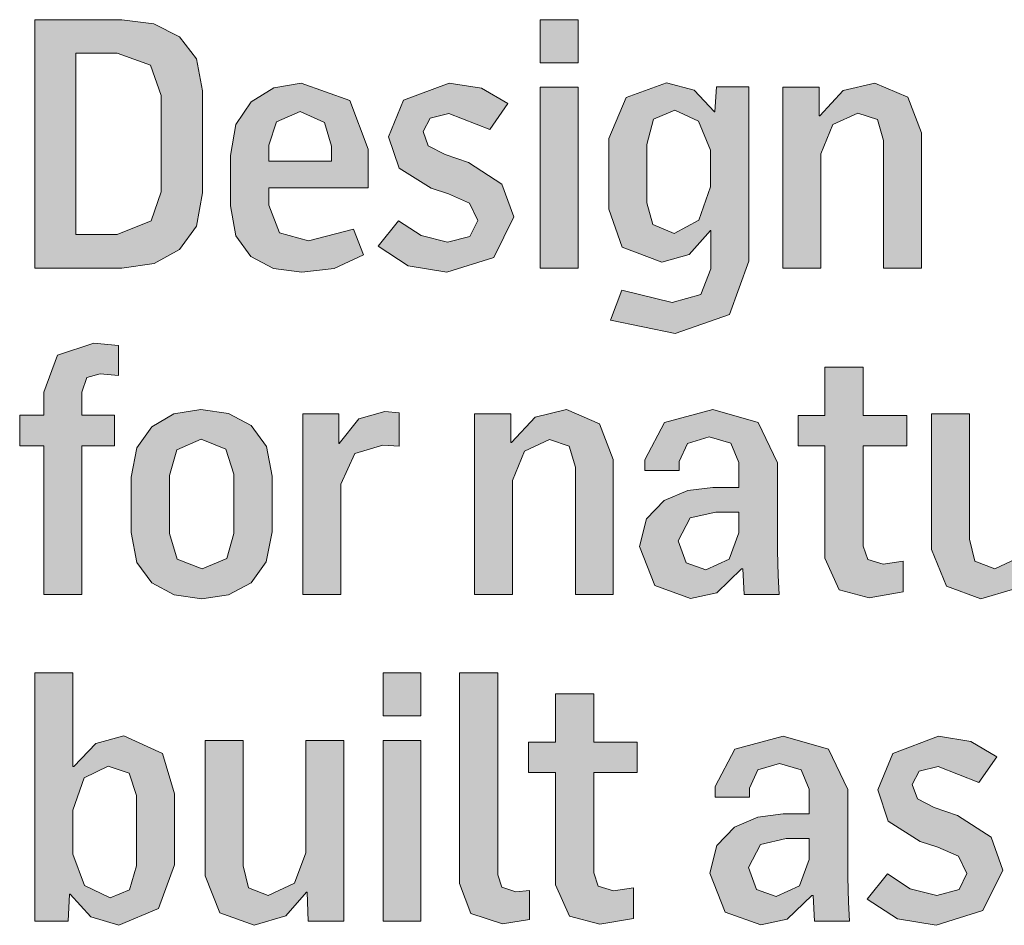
# Model space of a CAD drawing. Extents: x 0 to 1239, y 0 to 840.
# Tile 6 of 24: x 1123.18 to 1127.8, y 215.53 to 219.78. Entities that reach past the tile are written whole.
import ezdxf

# ---------------------------------------------------------------- set-up
doc = ezdxf.new("R2010")
doc.units = 0
doc.header["$LTSCALE"] = 100
doc.layers.add('HCL010__', color=7, linetype='Continuous', lineweight=0)

# ---------------------------------------------------------------- blocks, each defined once
blk = doc.blocks.new('logo_arcadis')
at = {"layer": 'HCL010__', "true_color": 0xe4610f}
h = blk.add_hatch(color=32, dxfattribs=at)
h.paths.add_polyline_path([(5.184299, 0.487255), (5.184299, 0.657335), (5.243929, 0.657335), (5.265789, 0.654455), (5.283359, 0.645565), (5.294969, 0.630425), (5.299209, 0.608665), (5.299209, 0.538795), (5.295029, 0.516055), (5.283419, 0.500005), (5.265959, 0.490455), (5.243929, 0.487255)])
h.paths.add_polyline_path([(5.212399, 0.510145), (5.212399, 0.634445), (5.240829, 0.634445), (5.263509, 0.626085), (5.270889, 0.605355), (5.270889, 0.539495), (5.263889, 0.519635), (5.240829, 0.510145)], flags=16)
h = blk.add_hatch(color=32, dxfattribs=at)
h.paths.add_polyline_path([(5.367079, 0.484425), (5.347759, 0.487035), (5.332249, 0.495175), (5.321939, 0.509275), (5.318189, 0.529945), (5.318189, 0.564295), (5.321999, 0.585665), (5.332469, 0.601185), (5.347819, 0.610675), (5.366599, 0.613875), (5.399849, 0.601885), (5.412389, 0.568575), (5.412389, 0.542155), (5.344399, 0.542155), (5.344399, 0.530215), (5.351829, 0.511445), (5.371639, 0.505865), (5.402399, 0.513945), (5.409289, 0.496315), (5.389169, 0.486975)])
h.paths.add_polyline_path([(5.344399, 0.560495), (5.344399, 0.571455), (5.349669, 0.587405), (5.365889, 0.594345), (5.382599, 0.587025), (5.387369, 0.570745), (5.387369, 0.560495)], flags=16)
for points in [[(5.466309, 0.484425), (5.439939, 0.488875), (5.419329, 0.502275), (5.433169, 0.519695), (5.448679, 0.509445), (5.466789, 0.504885), (5.482039, 0.508955), (5.487529, 0.519915), (5.481719, 0.531685), (5.467499, 0.538085), (5.455569, 0.541885), (5.433599, 0.555715), (5.426489, 0.577205), (5.436739, 0.602155), (5.467989, 0.613875), (5.490119, 0.610355), (5.508029, 0.599825), (5.495669, 0.582195), (5.467719, 0.593155), (5.454859, 0.589955), (5.450079, 0.580785), (5.453609, 0.571015), (5.465109, 0.565055), (5.481119, 0.559515), (5.504009, 0.544705), (5.512099, 0.522295), (5.498369, 0.494515)], [(5.696289, 0.487255), (5.696289, 0.611055), (5.721029, 0.611055), (5.721509, 0.591525), (5.737579, 0.608725), (5.759219, 0.613875), (5.781789, 0.604225), (5.791179, 0.579805), (5.791179, 0.487255), (5.765189, 0.487255), (5.765189, 0.574595), (5.760899, 0.588925), (5.747559, 0.593425), (5.730419, 0.585555), (5.722219, 0.565485), (5.722219, 0.487255)]]:
    blk.add_hatch(color=32, dxfattribs=at).paths.add_polyline_path(points)
h = blk.add_hatch(color=32, dxfattribs=at)
h.paths.add_polyline_path([(5.622499, 0.442436), (5.578179, 0.451498), (5.586039, 0.472225), (5.620389, 0.46365), (5.640029, 0.469075), (5.646859, 0.486815), (5.646649, 0.513025), (5.631999, 0.496585), (5.613439, 0.491315), (5.586369, 0.501575), (5.577209, 0.527565), (5.577209, 0.576005), (5.589079, 0.604055), (5.616599, 0.614145), (5.635419, 0.609105), (5.649739, 0.594125), (5.650719, 0.611275), (5.672849, 0.611275), (5.672849, 0.492025), (5.659719, 0.455349)])
h.paths.add_polyline_path([(5.621799, 0.510855), (5.607259, 0.516985), (5.603189, 0.531845), (5.603189, 0.571945), (5.607799, 0.589305), (5.622289, 0.595325), (5.638459, 0.587895), (5.646649, 0.567875), (5.646649, 0.542805), (5.638779, 0.520075)], flags=16)
at = {"layer": 'HCL010__'}
for points in [[(5.190489, 0.263673), (5.190489, 0.365506), (5.174039, 0.365506), (5.174039, 0.386448), (5.190489, 0.386448), (5.190489, 0.402235), (5.199929, 0.427571), (5.224829, 0.435873), (5.241539, 0.434191), (5.241539, 0.413682), (5.229109, 0.414877), (5.219999, 0.412218), (5.216469, 0.402235), (5.216469, 0.386448), (5.238869, 0.386448), (5.238869, 0.365506), (5.216469, 0.365506), (5.216469, 0.263673)], [(5.755319, 0.261502), (5.734649, 0.266981), (5.725039, 0.288682), (5.725039, 0.365506), (5.706709, 0.365506), (5.706709, 0.386231), (5.725039, 0.386231), (5.725039, 0.419379), (5.751249, 0.419379), (5.751249, 0.386231), (5.781079, 0.386231), (5.781079, 0.365506), (5.751249, 0.365506), (5.751249, 0.296821), (5.754399, 0.287597), (5.764859, 0.284396), (5.778429, 0.286513), (5.778429, 0.265571)], [(5.367739, 0.263673), (5.367739, 0.387424), (5.392469, 0.387424), (5.392469, 0.367188), (5.392739, 0.367188), (5.405989, 0.38406), (5.423989, 0.389106), (5.433759, 0.388129), (5.433759, 0.365289), (5.422529, 0.365993), (5.403369, 0.360352), (5.393669, 0.339193), (5.393669, 0.263673)], [(5.485299, 0.263673), (5.485299, 0.387424), (5.510099, 0.387424), (5.510099, 0.367893), (5.510579, 0.367893), (5.526639, 0.385091), (5.548289, 0.390299), (5.570799, 0.380588), (5.580189, 0.356228), (5.580189, 0.263673), (5.554249, 0.263673), (5.554249, 0.350966), (5.549969, 0.365343), (5.536569, 0.369792), (5.519429, 0.361979), (5.511289, 0.341906), (5.511289, 0.263673)], [(5.831649, 0.260796), (5.808219, 0.269423), (5.798009, 0.29465), (5.798009, 0.387424), (5.823999, 0.387424), (5.823999, 0.301541), (5.827639, 0.286567), (5.841209, 0.281304), (5.859259, 0.289768), (5.866969, 0.310384), (5.866969, 0.387424), (5.892959, 0.387424), (5.892959, 0.263673), (5.868649, 0.263673), (5.867939, 0.28342), (5.867459, 0.28342), (5.853359, 0.267253)], [(5.422639, 0.180556), (5.448619, 0.180556), (5.448619, 0.21007), (5.422639, 0.21007)], [(5.504349, 0.038141), (5.482799, 0.045302), (5.475039, 0.06581), (5.475039, 0.21007), (5.501249, 0.21007), (5.501249, 0.071777), (5.503849, 0.063423), (5.513619, 0.060059), (5.522939, 0.061035), (5.522939, 0.041232)], [(5.570919, 0.037923), (5.550179, 0.043403), (5.540639, 0.06505), (5.540639, 0.141927), (5.522249, 0.141927), (5.522249, 0.162652), (5.540639, 0.162652), (5.540639, 0.1958), (5.566849, 0.1958), (5.566849, 0.162652), (5.596619, 0.162652), (5.596619, 0.141927), (5.566849, 0.141927), (5.566849, 0.073188), (5.569929, 0.063964), (5.580399, 0.060764), (5.594029, 0.062934), (5.594029, 0.041938)], [(5.334529, 0.037218), (5.311039, 0.045845), (5.300889, 0.071018), (5.300889, 0.163846), (5.326869, 0.163846), (5.326869, 0.077963), (5.330509, 0.062934), (5.344029, 0.057671), (5.362139, 0.066189), (5.369849, 0.086806), (5.369849, 0.163846), (5.395779, 0.163846), (5.395779, 0.040039), (5.371469, 0.040039), (5.370759, 0.059842), (5.370279, 0.059842), (5.356239, 0.04362)], [(5.422639, 0.040039), (5.448619, 0.040039), (5.448619, 0.163846), (5.422639, 0.163846)], [(5.800999, 0.037218), (5.774639, 0.041667), (5.754009, 0.055067), (5.767849, 0.072482), (5.783359, 0.062228), (5.801489, 0.057671), (5.816739, 0.061741), (5.822209, 0.0727), (5.816399, 0.084472), (5.802189, 0.09082), (5.790259, 0.094673), (5.768289, 0.108507), (5.761179, 0.129992), (5.771429, 0.154947), (5.802679, 0.166667), (5.824819, 0.163141), (5.842719, 0.152616), (5.830349, 0.134982), (5.802419, 0.145942), (5.789549, 0.142741), (5.784779, 0.133573), (5.788309, 0.123806), (5.799809, 0.117784), (5.815809, 0.112304), (5.838709, 0.097493), (5.846789, 0.075086), (5.833069, 0.047309)]]:
    blk.add_hatch(color=256, dxfattribs=at).paths.add_polyline_path(points)
h = blk.add_hatch(color=256, dxfattribs=at)
h.paths.add_polyline_path([(5.298559, 0.260796), (5.279739, 0.263454), (5.264429, 0.271647), (5.254119, 0.285753), (5.250369, 0.306097), (5.250369, 0.344021), (5.254119, 0.364149), (5.264369, 0.378635), (5.279509, 0.38737), (5.298069, 0.390299), (5.316899, 0.387641), (5.332359, 0.379341), (5.342829, 0.365179), (5.346679, 0.344781), (5.346679, 0.306586), (5.342779, 0.286078), (5.332359, 0.27181), (5.316999, 0.263509)])
h.paths.add_polyline_path([(5.298779, 0.281304), (5.281849, 0.287978), (5.276579, 0.305393), (5.276579, 0.345214), (5.281579, 0.362847), (5.298289, 0.370063), (5.315109, 0.363281), (5.320469, 0.346192), (5.320469, 0.30561), (5.315709, 0.288303)], flags=16)
h = blk.add_hatch(color=256, dxfattribs=at)
h.paths.add_polyline_path([(5.632969, 0.261068), (5.608569, 0.269803), (5.598149, 0.296549), (5.602859, 0.315484), (5.614959, 0.328017), (5.631139, 0.334961), (5.648219, 0.337077), (5.666119, 0.337077), (5.666119, 0.354059), (5.660689, 0.367296), (5.645829, 0.371691), (5.631029, 0.367188), (5.625329, 0.354763), (5.625329, 0.348578), (5.601719, 0.348578), (5.601719, 0.355957), (5.615289, 0.381456), (5.648219, 0.390299), (5.679419, 0.381564), (5.692599, 0.353786), (5.692599, 0.293674), (5.693079, 0.276638), (5.693789, 0.263673), (5.669709, 0.263673), (5.668779, 0.281304), (5.667809, 0.281304), (5.651099, 0.26492)])
h.paths.add_polyline_path([(5.643499, 0.280599), (5.630099, 0.285428), (5.624619, 0.300402), (5.632759, 0.316243), (5.650389, 0.320204), (5.666119, 0.320204), (5.666119, 0.305881), (5.659459, 0.287868)], flags=16)
h = blk.add_hatch(color=256, dxfattribs=at)
h.paths.add_polyline_path([(5.241859, 0.037218), (5.222709, 0.042968), (5.208499, 0.058648), (5.208009, 0.058648), (5.207309, 0.040039), (5.184399, 0.040039), (5.184399, 0.21007), (5.210399, 0.21007), (5.210399, 0.145942), (5.211099, 0.145942), (5.226239, 0.161675), (5.245219, 0.166938), (5.271709, 0.154839), (5.279999, 0.127332), (5.279999, 0.078667), (5.269039, 0.048828)])
h.paths.add_polyline_path([(5.235889, 0.055989), (5.218369, 0.064561), (5.210399, 0.085829), (5.210399, 0.116157), (5.218209, 0.138292), (5.234489, 0.146213), (5.248969, 0.141493), (5.254069, 0.126139), (5.254069, 0.077963), (5.249189, 0.061524)], flags=16)
h = blk.add_hatch(color=256, dxfattribs=at)
h.paths.add_polyline_path([(5.681099, 0.037435), (5.656679, 0.04617), (5.646259, 0.072971), (5.650989, 0.091906), (5.663029, 0.104438), (5.679189, 0.111382), (5.696349, 0.113499), (5.714249, 0.113499), (5.714249, 0.130425), (5.708819, 0.143663), (5.693959, 0.148111), (5.679149, 0.143609), (5.673439, 0.131185), (5.673439, 0.124946), (5.649849, 0.124946), (5.649849, 0.132324), (5.663419, 0.157824), (5.696349, 0.166667), (5.727539, 0.157932), (5.740719, 0.130209), (5.740719, 0.070096), (5.741209, 0.05306), (5.741919, 0.040039), (5.717829, 0.040039), (5.716899, 0.057671), (5.715929, 0.057671), (5.699169, 0.041341)])
h.paths.add_polyline_path([(5.691569, 0.056966), (5.678219, 0.061795), (5.672749, 0.076768), (5.680889, 0.09261), (5.698509, 0.096571), (5.714249, 0.096571), (5.714249, 0.082249), (5.707529, 0.064236)], flags=16)
at = {"layer": 'HCL010__', "color": 32, "true_color": 0xe4610f}
for p, q in [((5.243929, 0.657335), (5.184299, 0.657335)), ((5.184299, 0.657335), (5.184299, 0.487255)), ((5.265789, 0.654455), (5.243929, 0.657335)), ((5.283359, 0.645565), (5.265789, 0.654455)), ((5.294969, 0.630425), (5.283359, 0.645565)), ((5.212399, 0.510145), (5.212399, 0.634445)), ((5.212399, 0.634445), (5.240829, 0.634445)), ((5.240829, 0.634445), (5.263509, 0.626085)), ((5.299209, 0.608665), (5.294969, 0.630425)), ((5.263509, 0.626085), (5.270889, 0.605355)), ((5.366599, 0.613875), (5.347819, 0.610675)), ((5.399849, 0.601885), (5.366599, 0.613875)), ((5.467989, 0.613875), (5.436739, 0.602155)), ((5.490119, 0.610355), (5.467989, 0.613875)), ((5.616599, 0.614145), (5.589079, 0.604055)), ((5.635419, 0.609105), (5.616599, 0.614145)), ((5.759219, 0.613875), (5.737579, 0.608725)), ((5.781789, 0.604225), (5.759219, 0.613875)), ((5.299209, 0.538795), (5.299209, 0.608665)), ((5.347819, 0.610675), (5.332469, 0.601185)), ((5.508029, 0.599825), (5.490119, 0.610355)), ((5.649529, 0.594125), (5.635419, 0.609105)), ((5.650719, 0.611275), (5.649739, 0.594125)), ((5.672849, 0.611275), (5.650719, 0.611275)), ((5.672849, 0.492025), (5.672849, 0.611275)), ((5.721029, 0.611055), (5.696289, 0.611055)), ((5.696289, 0.611055), (5.696289, 0.487255)), ((5.721029, 0.591525), (5.721029, 0.611055)), ((5.737579, 0.608725), (5.721509, 0.591525)), ((5.270889, 0.605355), (5.270889, 0.539495)), ((5.332469, 0.601185), (5.321999, 0.585665)), ((5.412389, 0.568575), (5.399849, 0.601885)), ((5.436739, 0.602155), (5.426489, 0.577205)), ((5.495669, 0.582195), (5.508029, 0.599825)), ((5.589079, 0.604055), (5.577209, 0.576005)), ((5.791179, 0.579805), (5.781789, 0.604225)), ((5.349669, 0.587405), (5.365889, 0.594345)), ((5.365889, 0.594345), (5.382599, 0.587025)), ((5.454859, 0.589955), (5.467719, 0.593155)), ((5.467719, 0.593155), (5.495669, 0.582195)), ((5.607799, 0.589305), (5.622289, 0.595325)), ((5.622289, 0.595325), (5.638459, 0.587895)), ((5.649739, 0.594125), (5.649529, 0.594125)), ((5.730419, 0.585555), (5.747559, 0.593425)), ((5.747559, 0.593425), (5.760899, 0.588925)), ((5.344399, 0.571455), (5.349669, 0.587405)), ((5.382599, 0.587025), (5.387369, 0.570745)), ((5.450079, 0.580785), (5.454859, 0.589955)), ((5.603189, 0.571945), (5.607799, 0.589305)), ((5.638459, 0.587895), (5.646649, 0.567875)), ((5.721509, 0.591525), (5.721029, 0.591525)), ((5.760899, 0.588925), (5.765189, 0.574595)), ((5.321999, 0.585665), (5.318189, 0.564295)), ((5.453609, 0.571015), (5.450079, 0.580785)), ((5.722219, 0.565485), (5.730419, 0.585555)), ((5.791179, 0.487255), (5.791179, 0.579805)), ((5.426489, 0.577205), (5.433599, 0.555715)), ((5.577209, 0.576005), (5.577209, 0.527565)), ((5.765189, 0.574595), (5.765189, 0.487255)), ((5.344399, 0.560495), (5.344399, 0.571455)), ((5.387369, 0.570745), (5.387369, 0.560495)), ((5.412389, 0.542155), (5.412389, 0.568575)), ((5.465109, 0.565055), (5.453609, 0.571015)), ((5.603189, 0.531845), (5.603189, 0.571945)), ((5.646649, 0.567875), (5.646649, 0.542805)), ((5.318189, 0.564295), (5.318189, 0.529945)), ((5.387369, 0.560495), (5.344399, 0.560495)), ((5.344399, 0.560495), (5.344399, 0.560495)), ((5.481119, 0.559515), (5.465109, 0.565055)), ((5.504009, 0.544705), (5.481119, 0.559515)), ((5.722219, 0.487255), (5.722219, 0.565485)), ((5.433599, 0.555715), (5.455569, 0.541885)), ((5.270889, 0.539495), (5.263889, 0.519635)), ((5.344399, 0.530215), (5.344399, 0.542155)), ((5.344399, 0.542155), (5.412389, 0.542155)), ((5.455569, 0.541885), (5.467499, 0.538085)), ((5.512099, 0.522295), (5.504009, 0.544705)), ((5.646649, 0.542805), (5.638779, 0.520075)), ((5.295029, 0.516055), (5.299209, 0.538795)), ((5.467499, 0.538085), (5.481719, 0.531685)), ((5.318189, 0.529945), (5.321939, 0.509275)), ((5.351829, 0.511445), (5.344399, 0.530215)), ((5.481719, 0.531685), (5.487529, 0.519915)), ((5.577209, 0.527565), (5.586369, 0.501575)), ((5.607259, 0.516985), (5.603189, 0.531845)), ((5.263889, 0.519635), (5.240829, 0.510145)), ((5.433169, 0.519695), (5.419329, 0.502275)), ((5.448679, 0.509445), (5.433169, 0.519695)), ((5.487529, 0.519915), (5.482039, 0.508955)), ((5.498369, 0.494515), (5.512099, 0.522295)), ((5.638779, 0.520075), (5.621799, 0.510855)), ((5.283419, 0.500005), (5.295029, 0.516055)), ((5.402399, 0.513945), (5.371639, 0.505865)), ((5.409289, 0.496315), (5.402399, 0.513945)), ((5.621799, 0.510855), (5.607259, 0.516985)), ((5.631999, 0.496585), (5.646649, 0.513025)), ((5.646649, 0.513025), (5.646859, 0.513025)), ((5.646859, 0.513025), (5.646859, 0.486815)), ((5.240829, 0.510145), (5.212399, 0.510145)), ((5.212399, 0.510145), (5.212399, 0.510145)), ((5.321939, 0.509275), (5.332249, 0.495175)), ((5.371639, 0.505865), (5.351829, 0.511445)), ((5.466789, 0.504885), (5.448679, 0.509445)), ((5.482039, 0.508955), (5.466789, 0.504885)), ((5.621799, 0.510855), (5.621799, 0.510855)), ((5.265959, 0.490455), (5.283419, 0.500005)), ((5.419329, 0.502275), (5.439939, 0.488875)), ((5.586369, 0.501575), (5.613439, 0.491315)), ((5.332249, 0.495175), (5.347759, 0.487035)), ((5.389169, 0.486975), (5.409289, 0.496315)), ((5.466309, 0.484425), (5.498369, 0.494515)), ((5.613439, 0.491315), (5.631999, 0.496585)), ((5.659719, 0.455349), (5.672849, 0.492025)), ((5.184299, 0.487255), (5.243929, 0.487255)), ((5.184299, 0.487255), (5.184299, 0.487255)), ((5.243929, 0.487255), (5.265959, 0.490455)), ((5.347759, 0.487035), (5.367079, 0.484425)), ((5.367079, 0.484425), (5.389169, 0.486975)), ((5.439939, 0.488875), (5.466309, 0.484425)), ((5.646859, 0.486815), (5.640029, 0.469075)), ((5.696289, 0.487255), (5.722219, 0.487255)), ((5.696289, 0.487255), (5.696289, 0.487255)), ((5.765189, 0.487255), (5.791179, 0.487255)), ((5.367079, 0.484425), (5.367079, 0.484425)), ((5.466309, 0.484425), (5.466309, 0.484425)), ((5.586039, 0.472225), (5.578179, 0.451498)), ((5.620389, 0.46365), (5.586039, 0.472225)), ((5.640029, 0.469075), (5.620389, 0.46365)), ((5.578179, 0.451498), (5.622499, 0.442436)), ((5.622499, 0.442436), (5.659719, 0.455349)), ((5.622499, 0.442436), (5.622499, 0.442436))]:
    blk.add_line(p, q, dxfattribs=at)
at = {"layer": 'HCL010__', "color": 0}
for p, q in [((5.224829, 0.435873), (5.199929, 0.427571)), ((5.241539, 0.434191), (5.224829, 0.435873)), ((5.241539, 0.413682), (5.241539, 0.434191)), ((5.199929, 0.427571), (5.190489, 0.402235)), ((5.751249, 0.419379), (5.725039, 0.419379)), ((5.725039, 0.419379), (5.725039, 0.386231)), ((5.751249, 0.386231), (5.751249, 0.419379)), ((5.216469, 0.402235), (5.219999, 0.412218)), ((5.219999, 0.412218), (5.229109, 0.414877)), ((5.229109, 0.414877), (5.241539, 0.413682)), ((5.190489, 0.402235), (5.190489, 0.386448)), ((5.216469, 0.386448), (5.216469, 0.402235)), ((5.190489, 0.386448), (5.174039, 0.386448)), ((5.174039, 0.386448), (5.174039, 0.365506)), ((5.238869, 0.386448), (5.216469, 0.386448)), ((5.238869, 0.365506), (5.238869, 0.386448)), ((5.279509, 0.38737), (5.264369, 0.378635)), ((5.298069, 0.390299), (5.279509, 0.38737)), ((5.316899, 0.387641), (5.298069, 0.390299)), ((5.332359, 0.379341), (5.316899, 0.387641)), ((5.392469, 0.387424), (5.367739, 0.387424)), ((5.367739, 0.387424), (5.367739, 0.263673)), ((5.392469, 0.367188), (5.392469, 0.387424)), ((5.405989, 0.38406), (5.392739, 0.367188)), ((5.423989, 0.389106), (5.405989, 0.38406)), ((5.433759, 0.388129), (5.423989, 0.389106)), ((5.433759, 0.365289), (5.433759, 0.388129)), ((5.510099, 0.387424), (5.485299, 0.387424)), ((5.485299, 0.387424), (5.485299, 0.263673)), ((5.510099, 0.367893), (5.510099, 0.387424)), ((5.526639, 0.385091), (5.510579, 0.367893)), ((5.548289, 0.390299), (5.526639, 0.385091)), ((5.570799, 0.380588), (5.548289, 0.390299)), ((5.648219, 0.390299), (5.615289, 0.381456)), ((5.679419, 0.381564), (5.648219, 0.390299)), ((5.725039, 0.386231), (5.706709, 0.386231)), ((5.706709, 0.386231), (5.706709, 0.365506)), ((5.781079, 0.386231), (5.751249, 0.386231)), ((5.781079, 0.365506), (5.781079, 0.386231)), ((5.823999, 0.387424), (5.798009, 0.387424)), ((5.798009, 0.387424), (5.798009, 0.29465)), ((5.823999, 0.301541), (5.823999, 0.387424)), ((5.264369, 0.378635), (5.254119, 0.364149)), ((5.342829, 0.365179), (5.332359, 0.379341)), ((5.580189, 0.356228), (5.570799, 0.380588)), ((5.615289, 0.381456), (5.601719, 0.355957)), ((5.692599, 0.353786), (5.679419, 0.381564)), ((5.631029, 0.367188), (5.645829, 0.371691)), ((5.645829, 0.371691), (5.660689, 0.367296)), ((5.174039, 0.365506), (5.190489, 0.365506)), ((5.190489, 0.365506), (5.190489, 0.263673)), ((5.216469, 0.263673), (5.216469, 0.365506)), ((5.216469, 0.365506), (5.238869, 0.365506)), ((5.254119, 0.364149), (5.250369, 0.344021)), ((5.281579, 0.362847), (5.298289, 0.370063)), ((5.298289, 0.370063), (5.315109, 0.363281)), ((5.346679, 0.344781), (5.342829, 0.365179)), ((5.392739, 0.367188), (5.392469, 0.367188)), ((5.403369, 0.360352), (5.422529, 0.365993)), ((5.422529, 0.365993), (5.433759, 0.365289)), ((5.510579, 0.367893), (5.510099, 0.367893)), ((5.519429, 0.361979), (5.536569, 0.369792)), ((5.536569, 0.369792), (5.549969, 0.365343)), ((5.549969, 0.365343), (5.554249, 0.350966)), ((5.625329, 0.354763), (5.631029, 0.367188)), ((5.660689, 0.367296), (5.666119, 0.354059)), ((5.706709, 0.365506), (5.725039, 0.365506)), ((5.725039, 0.365506), (5.725039, 0.288682)), ((5.751249, 0.296821), (5.751249, 0.365506)), ((5.751249, 0.365506), (5.781079, 0.365506)), ((5.276579, 0.345214), (5.281579, 0.362847)), ((5.315109, 0.363281), (5.320469, 0.346192)), ((5.393669, 0.339193), (5.403369, 0.360352)), ((5.511289, 0.341906), (5.519429, 0.361979)), ((5.554249, 0.350966), (5.554249, 0.263673)), ((5.580189, 0.263673), (5.580189, 0.356228)), ((5.601719, 0.355957), (5.601719, 0.348578)), ((5.625329, 0.348578), (5.625329, 0.354763)), ((5.666119, 0.354059), (5.666119, 0.337077)), ((5.692599, 0.293674), (5.692599, 0.353786)), ((5.250369, 0.344021), (5.250369, 0.306097)), ((5.276579, 0.305393), (5.276579, 0.345214)), ((5.320469, 0.346192), (5.320469, 0.30561)), ((5.346679, 0.306586), (5.346679, 0.344781)), ((5.601719, 0.348578), (5.625329, 0.348578)), ((5.393669, 0.263673), (5.393669, 0.339193)), ((5.511289, 0.263673), (5.511289, 0.341906)), ((5.648219, 0.337077), (5.631139, 0.334961)), ((5.666119, 0.337077), (5.648219, 0.337077)), ((5.631139, 0.334961), (5.614959, 0.328017)), ((5.614959, 0.328017), (5.602859, 0.315484)), ((5.632759, 0.316243), (5.650389, 0.320204)), ((5.650389, 0.320204), (5.666119, 0.320204)), ((5.666119, 0.320204), (5.666119, 0.305881)), ((5.602859, 0.315484), (5.598149, 0.296549)), ((5.624619, 0.300402), (5.632759, 0.316243)), ((5.250369, 0.306097), (5.254119, 0.285753)), ((5.281849, 0.287978), (5.276579, 0.305393)), ((5.320469, 0.30561), (5.315709, 0.288303)), ((5.342779, 0.286078), (5.346679, 0.306586)), ((5.666119, 0.305881), (5.659459, 0.287868)), ((5.598149, 0.296549), (5.608569, 0.269803)), ((5.630099, 0.285428), (5.624619, 0.300402)), ((5.754399, 0.287597), (5.751249, 0.296821)), ((5.827639, 0.286567), (5.823999, 0.301541)), ((5.693079, 0.276638), (5.692599, 0.293674)), ((5.798009, 0.29465), (5.808219, 0.269423)), ((5.859259, 0.289768), (5.841209, 0.281304)), ((5.254119, 0.285753), (5.264429, 0.271647)), ((5.298779, 0.281304), (5.281849, 0.287978)), ((5.315709, 0.288303), (5.298779, 0.281304)), ((5.332359, 0.27181), (5.342779, 0.286078)), ((5.643499, 0.280599), (5.630099, 0.285428)), ((5.659459, 0.287868), (5.643499, 0.280599)), ((5.725039, 0.288682), (5.734649, 0.266981)), ((5.764859, 0.284396), (5.754399, 0.287597)), ((5.778429, 0.286513), (5.764859, 0.284396)), ((5.778429, 0.265571), (5.778429, 0.286513)), ((5.841209, 0.281304), (5.827639, 0.286567)), ((5.298779, 0.281304), (5.298779, 0.281304)), ((5.643499, 0.280599), (5.643499, 0.280599)), ((5.651099, 0.26492), (5.667809, 0.281304)), ((5.667809, 0.281304), (5.668779, 0.281304)), ((5.668779, 0.281304), (5.669709, 0.263673)), ((5.693789, 0.263673), (5.693079, 0.276638)), ((5.264429, 0.271647), (5.279739, 0.263454)), ((5.316999, 0.263509), (5.332359, 0.27181)), ((5.608569, 0.269803), (5.632969, 0.261068)), ((5.190489, 0.263673), (5.216469, 0.263673)), ((5.190489, 0.263673), (5.190489, 0.263673)), ((5.279739, 0.263454), (5.298559, 0.260796)), ((5.298559, 0.260796), (5.316999, 0.263509)), ((5.367739, 0.263673), (5.393669, 0.263673)), ((5.367739, 0.263673), (5.367739, 0.263673)), ((5.485299, 0.263673), (5.511289, 0.263673)), ((5.485299, 0.263673), (5.485299, 0.263673)), ((5.554249, 0.263673), (5.580189, 0.263673)), ((5.632969, 0.261068), (5.651099, 0.26492)), ((5.669709, 0.263673), (5.693789, 0.263673)), ((5.734649, 0.266981), (5.755319, 0.261502)), ((5.755319, 0.261502), (5.778429, 0.265571)), ((5.808219, 0.269423), (5.831649, 0.260796)), ((5.831649, 0.260796), (5.853359, 0.267253)), ((5.298559, 0.260796), (5.298559, 0.260796)), ((5.632969, 0.261068), (5.632969, 0.261068)), ((5.755319, 0.261502), (5.755319, 0.261502)), ((5.831649, 0.260796), (5.831649, 0.260796)), ((5.210399, 0.21007), (5.184399, 0.21007)), ((5.184399, 0.21007), (5.184399, 0.040039)), ((5.210399, 0.145942), (5.210399, 0.21007)), ((5.501249, 0.21007), (5.475039, 0.21007)), ((5.475039, 0.21007), (5.475039, 0.06581)), ((5.501249, 0.071777), (5.501249, 0.21007)), ((5.566849, 0.1958), (5.540639, 0.1958)), ((5.540639, 0.1958), (5.540639, 0.162652)), ((5.566849, 0.162652), (5.566849, 0.1958)), ((5.245219, 0.166938), (5.226239, 0.161675)), ((5.271709, 0.154839), (5.245219, 0.166938)), ((5.326869, 0.163846), (5.300889, 0.163846)), ((5.300889, 0.163846), (5.300889, 0.071018)), ((5.326869, 0.077963), (5.326869, 0.163846)), ((5.395779, 0.163846), (5.369849, 0.163846)), ((5.369849, 0.163846), (5.369849, 0.086806)), ((5.395779, 0.040039), (5.395779, 0.163846)), ((5.540639, 0.162652), (5.522249, 0.162652)), ((5.522249, 0.162652), (5.522249, 0.141927)), ((5.596619, 0.162652), (5.566849, 0.162652)), ((5.596619, 0.141927), (5.596619, 0.162652)), ((5.696349, 0.166667), (5.663419, 0.157824)), ((5.727539, 0.157932), (5.696349, 0.166667)), ((5.802679, 0.166667), (5.771429, 0.154947)), ((5.824819, 0.163141), (5.802679, 0.166667)), ((5.842719, 0.152616), (5.824819, 0.163141)), ((5.226239, 0.161675), (5.211099, 0.145942)), ((5.663419, 0.157824), (5.649849, 0.132324)), ((5.740719, 0.130209), (5.727539, 0.157932)), ((5.279999, 0.127332), (5.271709, 0.154839)), ((5.771429, 0.154947), (5.761179, 0.129992)), ((5.830349, 0.134982), (5.842719, 0.152616)), ((5.211099, 0.145942), (5.210399, 0.145942)), ((5.218209, 0.138292), (5.234489, 0.146213)), ((5.234489, 0.146213), (5.248969, 0.141493)), ((5.248969, 0.141493), (5.254069, 0.126139)), ((5.522249, 0.141927), (5.540639, 0.141927)), ((5.540639, 0.141927), (5.540639, 0.06505)), ((5.566849, 0.073188), (5.566849, 0.141927)), ((5.566849, 0.141927), (5.596619, 0.141927)), ((5.673439, 0.131185), (5.679149, 0.143609)), ((5.679149, 0.143609), (5.693959, 0.148111)), ((5.693959, 0.148111), (5.708819, 0.143663)), ((5.708819, 0.143663), (5.714249, 0.130425)), ((5.784779, 0.133573), (5.789549, 0.142741)), ((5.789549, 0.142741), (5.802419, 0.145942)), ((5.802419, 0.145942), (5.830349, 0.134982)), ((5.210399, 0.116157), (5.218209, 0.138292)), ((5.649849, 0.132324), (5.649849, 0.124946)), ((5.673439, 0.124946), (5.673439, 0.131185)), ((5.714249, 0.130425), (5.714249, 0.113499)), ((5.740719, 0.070096), (5.740719, 0.130209)), ((5.761179, 0.129992), (5.768289, 0.108507)), ((5.788309, 0.123806), (5.784779, 0.133573)), ((5.254069, 0.126139), (5.254069, 0.077963)), ((5.279999, 0.078667), (5.279999, 0.127332)), ((5.649849, 0.124946), (5.673439, 0.124946)), ((5.799809, 0.117784), (5.788309, 0.123806)), ((5.210399, 0.085829), (5.210399, 0.116157)), ((5.815809, 0.112304), (5.799809, 0.117784)), ((5.679189, 0.111382), (5.663029, 0.104438)), ((5.696349, 0.113499), (5.679189, 0.111382)), ((5.714249, 0.113499), (5.696349, 0.113499)), ((5.768289, 0.108507), (5.790259, 0.094673)), ((5.838709, 0.097493), (5.815809, 0.112304)), ((5.663029, 0.104438), (5.650989, 0.091906)), ((5.680889, 0.09261), (5.698509, 0.096571)), ((5.698509, 0.096571), (5.714249, 0.096571)), ((5.714249, 0.096571), (5.714249, 0.082249)), ((5.790259, 0.094673), (5.802189, 0.09082)), ((5.846789, 0.075086), (5.838709, 0.097493)), ((5.650989, 0.091906), (5.646259, 0.072971)), ((5.672749, 0.076768), (5.680889, 0.09261)), ((5.802189, 0.09082), (5.816399, 0.084472)), ((5.218369, 0.064561), (5.210399, 0.085829)), ((5.369849, 0.086806), (5.362139, 0.066189)), ((5.714249, 0.082249), (5.707529, 0.064236)), ((5.816399, 0.084472), (5.822209, 0.0727)), ((5.254069, 0.077963), (5.249189, 0.061524)), ((5.269039, 0.048828), (5.279999, 0.078667)), ((5.330509, 0.062934), (5.326869, 0.077963)), ((5.678219, 0.061795), (5.672749, 0.076768)), ((5.833069, 0.047309), (5.846789, 0.075086)), ((5.300889, 0.071018), (5.311039, 0.045845)), ((5.503849, 0.063423), (5.501249, 0.071777)), ((5.569929, 0.063964), (5.566849, 0.073188)), ((5.646259, 0.072971), (5.656679, 0.04617)), ((5.741209, 0.05306), (5.740719, 0.070096)), ((5.767849, 0.072482), (5.754009, 0.055067)), ((5.783359, 0.062228), (5.767849, 0.072482)), ((5.822209, 0.0727), (5.816739, 0.061741)), ((5.235889, 0.055989), (5.218369, 0.064561)), ((5.249189, 0.061524), (5.235889, 0.055989)), ((5.344029, 0.057671), (5.330509, 0.062934)), ((5.362139, 0.066189), (5.344029, 0.057671)), ((5.475039, 0.06581), (5.482799, 0.045302)), ((5.513619, 0.060059), (5.503849, 0.063423)), ((5.522939, 0.061035), (5.513619, 0.060059)), ((5.522939, 0.041232), (5.522939, 0.061035)), ((5.540639, 0.06505), (5.550179, 0.043403)), ((5.580399, 0.060764), (5.569929, 0.063964)), ((5.594029, 0.062934), (5.580399, 0.060764)), ((5.594029, 0.041938), (5.594029, 0.062934)), ((5.691569, 0.056966), (5.678219, 0.061795)), ((5.707529, 0.064236), (5.691569, 0.056966)), ((5.801489, 0.057671), (5.783359, 0.062228)), ((5.816739, 0.061741), (5.801489, 0.057671)), ((5.207309, 0.040039), (5.208009, 0.058648)), ((5.208009, 0.058648), (5.208499, 0.058648)), ((5.208499, 0.058648), (5.222709, 0.042968)), ((5.235889, 0.055989), (5.235889, 0.055989)), ((5.356239, 0.04362), (5.370279, 0.059842)), ((5.370279, 0.059842), (5.370759, 0.059842)), ((5.370759, 0.059842), (5.371469, 0.040039)), ((5.691569, 0.056966), (5.691569, 0.056966)), ((5.699169, 0.041341), (5.715929, 0.057671)), ((5.715929, 0.057671), (5.716899, 0.057671)), ((5.716899, 0.057671), (5.717829, 0.040039)), ((5.754009, 0.055067), (5.774639, 0.041667)), ((5.241859, 0.037218), (5.269039, 0.048828)), ((5.741919, 0.040039), (5.741209, 0.05306)), ((5.800999, 0.037218), (5.833069, 0.047309)), ((5.222709, 0.042968), (5.241859, 0.037218)), ((5.311039, 0.045845), (5.334529, 0.037218)), ((5.334529, 0.037218), (5.356239, 0.04362)), ((5.482799, 0.045302), (5.504349, 0.038141)), ((5.504349, 0.038141), (5.522939, 0.041232)), ((5.550179, 0.043403), (5.570919, 0.037923)), ((5.570919, 0.037923), (5.594029, 0.041938)), ((5.656679, 0.04617), (5.681099, 0.037435)), ((5.681099, 0.037435), (5.699169, 0.041341)), ((5.774639, 0.041667), (5.800999, 0.037218)), ((5.184399, 0.040039), (5.207309, 0.040039)), ((5.241859, 0.037218), (5.241859, 0.037218)), ((5.334529, 0.037218), (5.334529, 0.037218)), ((5.371469, 0.040039), (5.395779, 0.040039)), ((5.504349, 0.038141), (5.504349, 0.038141)), ((5.570919, 0.037923), (5.570919, 0.037923)), ((5.681099, 0.037435), (5.681099, 0.037435)), ((5.717829, 0.040039), (5.741919, 0.040039)), ((5.800999, 0.037218), (5.800999, 0.037218))]:
    blk.add_line(p, q, dxfattribs=at)
at = {"layer": 'HCL010__', "color": 32, "true_color": 0xe4610f}
for points in [[(5.530169, 0.627765), (5.556149, 0.627765), (5.530169, 0.657335), (5.556149, 0.657335)], [(5.530169, 0.487255), (5.556149, 0.487255), (5.530169, 0.611055), (5.556149, 0.611055)]]:
    blk.add_solid(points, dxfattribs=at)
for points in [[(5.530169, 0.627765), (5.556149, 0.627765), (5.556149, 0.657335), (5.530169, 0.657335)], [(5.530169, 0.487255), (5.556149, 0.487255), (5.556149, 0.611055), (5.530169, 0.611055)]]:
    blk.add_3dface(points, dxfattribs=at)
at = {"layer": 'HCL010__', "color": 0}
for points in [[(5.422639, 0.180556), (5.448619, 0.180556), (5.448619, 0.21007), (5.422639, 0.21007)], [(5.422639, 0.040039), (5.448619, 0.040039), (5.448619, 0.163846), (5.422639, 0.163846)]]:
    blk.add_3dface(points, dxfattribs=at)

msp = doc.modelspace()

# ---------------------------------------------------------------- block references
at = {"layer": 'HCL010__', "xscale": 6.850962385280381, "yscale": 6.850962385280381, "zscale": 6.850962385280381}
msp.add_blockref('logo_arcadis', (1087.7329, 215.278), dxfattribs=at)

doc.saveas('drawing.dxf')
